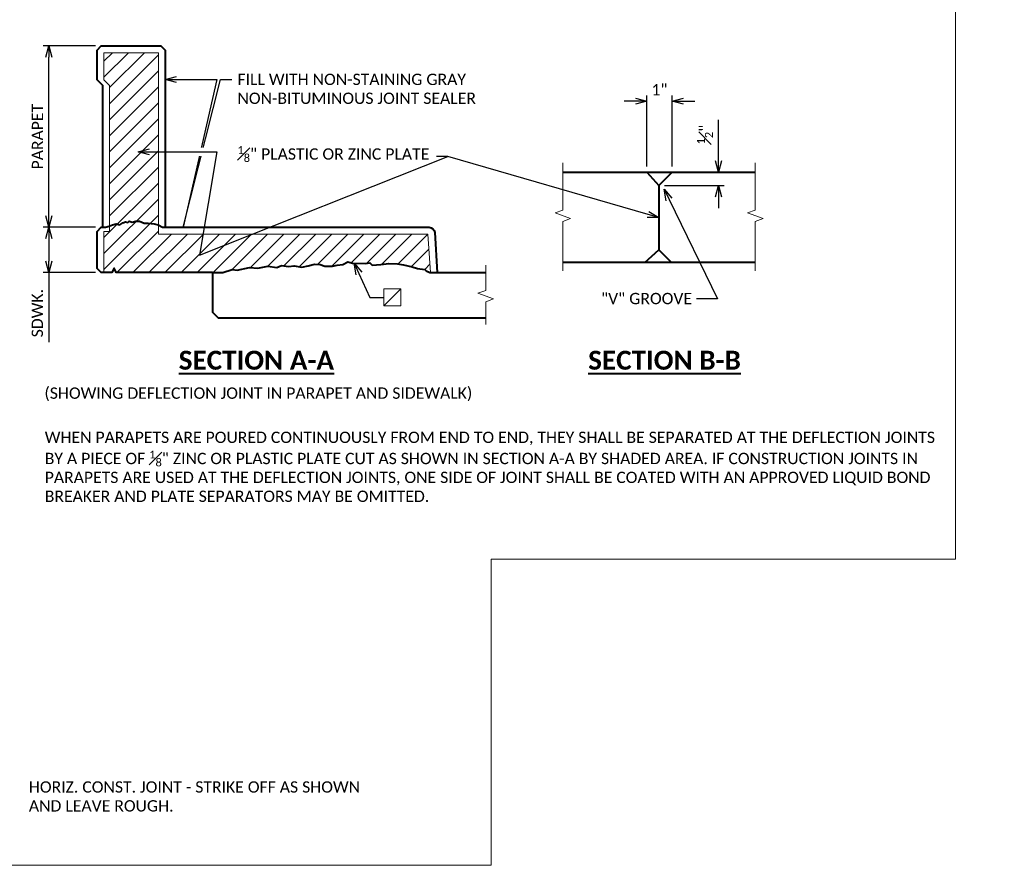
# Model space of a CAD drawing. Extents: x 5346 to 20707, y 13094 to 24070.
# Tile 11 of 14: x 5600 to 5731, y 23818 to 23930. Entities that reach past the tile are written whole.
import ezdxf
from ezdxf import colors
from ezdxf.entities.mleader import LeaderData, LeaderLine
from ezdxf.enums import TextEntityAlignment as Align
from ezdxf.math import Vec2, Vec3

# ---------------------------------------------------------------- set-up
doc = ezdxf.new("R2010")
doc.units = 0
doc.header["$MEASUREMENT"] = 0
for name, color, linetype, lineweight in [('B_ANNO_BREAK', 7, 'Continuous', 18), ('B_ANNO_DIM', 7, 'Continuous', 18), ('B_ANNO_SYMB', 7, 'Continuous', 18), ('B_ANNO_TEXT', 7, 'Continuous', 18), ('B_ANNO_TEXT_TITLE', 7, 'Continuous', 40), ('B_CONC_DECK', 1, 'Continuous', 40), ('B_CONC_PPT', 12, 'Continuous', 40), ('B_CONC_SDWLK', 14, 'Continuous', 40), ('B_DETAIL', 7, 'Continuous', 18)]:
    doc.layers.add(name, color=color, linetype=linetype, lineweight=lineweight)
doc.layers.add('B_ANNO_NOPLOT', color=47, linetype='Continuous', lineweight=18, plot=False)
doc.styles.add('Annotative', font='calibri.ttf', dxfattribs={"height": 0.0625})
doc.styles.get("Standard").update_dxf_attribs({"font": 'calibri.ttf'})
doc.styles.add('Title', font='calibrib.ttf', dxfattribs={"height": 0.125})
doc.dimstyles.new('Annotative', dxfattribs={"dimscale": 0, "dimtxt": 0.0625, "dimasz": 0.0625, "dimexe": 0.03125, "dimexo": 0.03125, "dimgap": 0.03125, "dimtad": 1, "dimdec": 3, "dimzin": 3, "dimdsep": 46, "dimlunit": 4, "dimtxsty": 'Standard', "dimblk": 'OPEN30', "dimcen": 0.03125, "dimaunit": 1, "dimadec": 0, "dimazin": 3, "dimtfac": 0.75, "dimtdec": 3, "dimtofl": 0, "dimtmove": 0, "dimatfit": 3, "dimldrblk": 'OPEN30', "dimfxl": 1, "dimtfill": 1, "dimfrac": 1, "dimtolj": 1, "dimtzin": 0, "dimarcsym": 0})

# ---------------------------------------------------------------- blocks, each defined once
blk = doc.blocks.new('*U99')
at = {"layer": 'B_ANNO_NOPLOT', "flags": 128}
blk.add_lwpolyline([(0, 0), (-1.005828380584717e-07, 252.0000000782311), (323.9276625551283, 252.0000001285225), (323.9276625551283, 238.8551612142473), (377.9999998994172, 238.8551612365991), (377.9999999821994, 40.49960530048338), (316.5707527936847, 40.49960528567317), (316.570752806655, 1.229345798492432e-07)], close=True, dxfattribs=at)
at = {"layer": 'B_ANNO_DIM', "style": 'Annotative'}
for tag, p in [('BAR1', (278.7587079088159, 150.1972677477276)), ('BAR2', (278.7401108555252, 131.0926663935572)), ('SPA1', (290.7475157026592, 121.3030348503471)), ('BAR4', (308.3569797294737, 121.3215534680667)), ('BAR5', (314.3293459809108, 121.3310301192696))]:
    blk.add_attdef(tag, p, '', height=1.5, dxfattribs=at)
blk.add_attdef('BAR3', text='', height=1.5, dxfattribs=at).set_placement((302.7437637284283, 131.0392613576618), align=Align.RIGHT)
blk = doc.blocks.new('AnonymousCell5')
at = {"layer": 'B_ANNO_SYMB'}
blk.add_line((1.125, 1.125), (-1.125, -1.125), dxfattribs=at)
at = {"layer": 'B_ANNO_SYMB', "flags": 128}
blk.add_lwpolyline([(-1.125, -1.125), (1.125, -1.125), (1.125, 1.125), (-1.125, 1.125), (-1.125, -1.125)], dxfattribs=at)
blk = doc.blocks.new('_Open30')
at = {"color": 0, "linetype": 'ByBlock', "lineweight": -2}
for p, q in [((-1, 0.26794919), (0, 0)), ((0, 0), (-1, -0.26794919)), ((0, 0), (-1, 0))]:
    blk.add_line(p, q, dxfattribs=at)
blk = doc.blocks.new('*D19')
at = {"layer": 'B_ANNO_DIM', "color": 0, "lineweight": -2, "transparency": 16777216}
for p, q in [((5610.46983876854, 23902.2169161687), (5603.529662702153, 23902.2169161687)), ((5604.279662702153, 23900.7169161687), (5604.279662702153, 23897.7169161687)), ((5610.46983876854, 23896.2169161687), (5603.529662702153, 23896.2169161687)), ((5604.279662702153, 23896.2169161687), (5604.279662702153, 23887.0069161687))]:
    blk.add_line(p, q, dxfattribs=at)
at = {"layer": 'Defpoints', "color": 0, "transparency": 16777216}
for p in [(5604.279662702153, 23902.2169161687), (5611.21983876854, 23902.2169161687), (5611.21983876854, 23896.2169161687)]:
    blk.add_point(p, dxfattribs=at)
at = {"layer": 'B_ANNO_DIM', "color": 0, "lineweight": -2, "transparency": 16777216, "xscale": 1.5, "yscale": 1.5, "zscale": 1.5}
for p, rotation in [((5604.279662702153, 23902.2169161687), 90), ((5604.279662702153, 23896.2169161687), 270)]:
    blk.add_blockref('_Open30', p, dxfattribs=dict(at, rotation=rotation))
at = {"layer": 'B_ANNO_DIM', "color": 0, "transparency": 16777216, "insert": (5602.761201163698, 23890.86191616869), "char_height": 1.5, "attachment_point": 5, "rotation": 90, "bg_fill": 3, "box_fill_scale": 1.25, "bg_fill_color": 256, "bg_fill_true_color": 13158600, "bg_fill_transparency": 0}
blk.add_mtext('\\A1;SDWK.', dxfattribs=at)
blk = doc.blocks.new('*D20')
at = {"layer": 'B_ANNO_DIM', "color": 0, "lineweight": -2, "transparency": 16777216}
for p, q in [((5610.471338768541, 23926.2169161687), (5603.529662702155, 23926.2169161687)), ((5604.279662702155, 23903.71691616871), (5604.279662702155, 23924.7169161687))]:
    blk.add_line(p, q, dxfattribs=at)
at = {"layer": 'Defpoints', "color": 0, "transparency": 16777216}
for p in [(5604.279662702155, 23926.2169161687), (5611.221338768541, 23926.2169161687), (5604.279662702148, 23902.21691616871)]:
    blk.add_point(p, dxfattribs=at)
at = {"layer": 'B_ANNO_DIM', "color": 0, "lineweight": -2, "transparency": 16777216, "xscale": 1.5, "yscale": 1.5, "zscale": 1.5}
for p, rotation in [((5604.279662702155, 23926.2169161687), 90), ((5604.279662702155, 23902.21691616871), 270)]:
    blk.add_blockref('_Open30', p, dxfattribs=dict(at, rotation=rotation))
at = {"layer": 'B_ANNO_DIM', "color": 0, "transparency": 16777216, "insert": (5602.776201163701, 23914.2169161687), "char_height": 1.5, "attachment_point": 5, "rotation": 90, "bg_fill": 3, "box_fill_scale": 1.25, "bg_fill_color": 256, "bg_fill_true_color": 13158600, "bg_fill_transparency": 0}
blk.add_mtext('\\A1;PARAPET', dxfattribs=at)
blk = doc.blocks.new('*D21')
at = {"layer": 'B_ANNO_DIM', "color": 0, "lineweight": -2, "transparency": 16777216}
for p, q in [((5692.890007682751, 23911.0259161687), (5692.890007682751, 23916.46414693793)), ((5685.744760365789, 23907.7689161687), (5693.640007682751, 23907.7689161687)), ((5692.890007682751, 23906.2689161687), (5692.890007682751, 23904.7689161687))]:
    blk.add_line(p, q, dxfattribs=at)
at = {"layer": 'Defpoints', "color": 0, "transparency": 16777216}
for p in [(5692.890007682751, 23909.5259161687), (5692.890007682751, 23909.5259161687), (5684.994760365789, 23907.7689161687)]:
    blk.add_point(p, dxfattribs=at)
at = {"layer": 'B_ANNO_DIM', "color": 0, "lineweight": -2, "transparency": 16777216, "xscale": 1.5, "yscale": 1.5, "zscale": 1.5}
for p, rotation in [((5692.890007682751, 23909.5259161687), 270), ((5692.890007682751, 23907.7689161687), 90)]:
    blk.add_blockref('_Open30', p, dxfattribs=dict(at, rotation=rotation))
at = {"layer": 'B_ANNO_DIM', "color": 0, "transparency": 16777216, "insert": (5691.083546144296, 23914.49503155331), "char_height": 1.5, "attachment_point": 5, "rotation": 90, "bg_fill": 3, "box_fill_scale": 1.25, "bg_fill_color": 256, "bg_fill_true_color": 13158600, "bg_fill_transparency": 0}
blk.add_mtext('\\A1;{\\H0.7x;\\S1#2;}"', dxfattribs=at)
blk = doc.blocks.new('*D22')
at = {"layer": 'B_ANNO_DIM', "color": 0, "lineweight": -2, "transparency": 16777216}
for p, q in [((5683.386760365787, 23910.27591616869), (5683.386760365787, 23919.67465911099)), ((5686.752760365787, 23910.27591616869), (5686.752760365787, 23919.67465911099)), ((5681.886760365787, 23918.92465911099), (5680.386760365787, 23918.92465911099)), ((5688.252760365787, 23918.92465911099), (5689.752760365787, 23918.92465911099))]:
    blk.add_line(p, q, dxfattribs=at)
at = {"layer": 'Defpoints', "color": 0, "transparency": 16777216}
for p in [(5683.386760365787, 23909.52591616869), (5686.752760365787, 23909.52591616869)]:
    blk.add_point(p, dxfattribs=at)
at = {"layer": 'B_ANNO_DIM', "color": 0, "lineweight": -2, "transparency": 16777216, "xscale": 1.5, "yscale": 1.5, "zscale": 1.5}
blk.add_blockref('_Open30', (5683.386760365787, 23918.92465911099), dxfattribs=at)
at = {"layer": 'B_ANNO_DIM', "color": 0, "lineweight": -2, "transparency": 16777216, "xscale": 1.5, "yscale": 1.5, "zscale": 1.5, "rotation": 180}
blk.add_blockref('_Open30', (5686.752760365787, 23918.92465911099), dxfattribs=at)
at = {"layer": 'B_ANNO_DIM', "color": 0, "transparency": 16777216, "insert": (5685.069760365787, 23920.42638988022), "char_height": 1.5, "attachment_point": 5, "bg_fill": 3, "box_fill_scale": 1.25, "bg_fill_color": 256, "bg_fill_true_color": 13158600, "bg_fill_transparency": 0}
blk.add_mtext('\\A1;1"', dxfattribs=at)
at = {"layer": 'Defpoints', "color": 0, "transparency": 16777216}
blk.add_point((5686.752760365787, 23918.92465911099), dxfattribs=at)
blk = doc.blocks.new('INS_RAILCOMB3T_BASE')
at = {"layer": 'B_DETAIL'}
h = blk.add_hatch(dxfattribs=at)
h.set_pattern_fill('ANSI31', color=256, scale=12)
h.set_pattern_definition([(45, (-5339.641193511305, -23819.18498635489), (-1.060660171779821, 1.060660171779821), [])])
h.paths.add_polyline_path([(272.5324850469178, 107.5345214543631), (265.3150915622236, 107.5345214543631), (265.3150915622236, 103.9345214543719), (266.0650915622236, 103.1845214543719), (266.0650915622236, 84.60898812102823), (266.4680915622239, 84.76152145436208), (266.9540915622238, 84.89652145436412), (267.4390915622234, 84.77952145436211), (267.8270915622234, 85.01352145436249), (268.1760915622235, 85.16852145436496), (268.4860915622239, 85.07152145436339), (268.6800915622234, 85.22752145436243), (269.0500915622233, 85.1295214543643), (269.5340915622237, 85.2655214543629), (270.0390915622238, 85.2655214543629), (270.6400915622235, 84.99352145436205), (271.1840915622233, 84.99352145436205), (271.9800915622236, 84.87752145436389), (272.5324850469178, 84.77011161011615)])
h.paths.add_polyline_path([(308.1950915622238, 83.53452145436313), (272.5324850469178, 83.53452145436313), (272.5324850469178, 84.75047420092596), (272.4840915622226, 84.77952145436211), (271.9800915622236, 84.87752145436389), (271.1840915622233, 84.99352145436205), (270.6400915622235, 84.99352145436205), (270.0390915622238, 85.2655214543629), (269.5340915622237, 85.2655214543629), (269.0500915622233, 85.1295214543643), (268.6800915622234, 85.22752145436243), (268.4860915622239, 85.07152145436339), (268.1760915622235, 85.16852145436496), (267.8270915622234, 85.01352145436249), (267.4390915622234, 84.77952145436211), (266.9540915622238, 84.89652145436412), (266.4680915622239, 84.76152145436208), (266.0650915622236, 84.60898812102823), (266.0650915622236, 83.86054186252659), (265.3150915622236, 83.86054186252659), (265.3150915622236, 78.43452145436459), (266.3710915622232, 78.43452145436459), (266.6650915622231, 79.02852145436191), (266.9620915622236, 78.43452145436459), (279.70305093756, 78.43452145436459), (281.0647028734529, 78.43452145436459), (282.312616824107, 78.85364273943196), (282.9320349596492, 78.74679494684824), (284.5980561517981, 79.13144700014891), (285.6660184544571, 79.04596876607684), (286.990291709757, 79.3024034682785), (288.2077687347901, 79.11007744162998), (288.8271868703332, 79.36651214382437), (289.7242752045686, 79.23829479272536), (290.4932080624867, 79.34514258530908), (291.497092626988, 79.15281655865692), (292.330103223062, 79.34514258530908), (293.1631138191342, 79.53746861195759), (293.9320466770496, 79.51609905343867), (294.5728240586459, 79.29539992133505), (295.5443605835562, 79.29539992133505), (296.1780915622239, 79.42752145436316), (296.9500915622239, 79.5155214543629), (297.5880915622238, 79.87052145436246), (298.2310915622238, 79.69252145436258), (299.8710915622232, 79.64752145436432), (300.4830915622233, 79.71452145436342), (300.8290915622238, 79.42852145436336), (301.9580915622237, 79.50252145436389), (303.0380915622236, 79.65052145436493), (304.1670915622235, 79.60052145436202), (304.9770915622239, 79.47852145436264), (306.1070915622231, 79.207521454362), (306.8190915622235, 78.98652145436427), (307.7760915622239, 78.86352145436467), (307.9730915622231, 78.66752145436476), (308.4627417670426, 78.43452145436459), (308.5138415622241, 78.43452145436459)])
at = {"layer": 'B_ANNO_BREAK', "flags": 128}
for points in [[(326.0445131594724, 78.68519328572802), (326.0445131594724, 85.21254147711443), (327.0754615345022, 85.58777599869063), (325.0135647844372, 86.33824504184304), (326.0445131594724, 86.7134795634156), (326.0445131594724, 92.97780351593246)], [(351.506513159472, 78.68519328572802), (351.506513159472, 85.21254147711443), (352.5374615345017, 85.58777599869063), (350.4755647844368, 86.33824504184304), (351.506513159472, 86.7134795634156), (351.506513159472, 92.97780351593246)], [(315.8450915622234, 71.58828099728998), (315.8450915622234, 74.58131296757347), (316.8760399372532, 74.95654748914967), (314.8141431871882, 75.70701653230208), (315.8450915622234, 76.08225105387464), (315.8450915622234, 79.43851719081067)]]:
    blk.add_lwpolyline(points, dxfattribs=at)
at = {"layer": 'B_ANNO_NOPLOT', "flags": 128}
blk.add_lwpolyline([(0, 0), (-1.005828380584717e-07, 252.0000000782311), (323.9276625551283, 252.0000001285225), (323.9276625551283, 238.8551612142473), (377.9999998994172, 238.8551612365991), (377.9999999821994, 40.49960530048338), (316.5707527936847, 40.49960528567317), (316.570752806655, 1.229345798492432e-07)], close=True, dxfattribs=at)
at = {"layer": 'B_CONC_DECK', "flags": 128}
for points in [[(279.70305093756, 78.43452145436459), (281.0647028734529, 78.43452145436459), (282.312616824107, 78.85364273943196), (282.9320349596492, 78.74679494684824), (284.5980561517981, 79.13144700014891), (285.6660184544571, 79.04596876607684), (286.990291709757, 79.3024034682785), (288.2077687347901, 79.11007744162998), (288.8271868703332, 79.36651214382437), (289.7242752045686, 79.23829479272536), (290.4932080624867, 79.34514258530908), (291.497092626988, 79.15281655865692), (292.330103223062, 79.34514258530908), (293.1631138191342, 79.53746861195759), (293.9320466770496, 79.51609905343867), (294.5728240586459, 79.29539992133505), (295.5443605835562, 79.29539992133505), (296.1780915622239, 79.42752145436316), (296.9500915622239, 79.5155214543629), (297.5880915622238, 79.87052145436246), (298.2310915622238, 79.69252145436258), (299.8710915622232, 79.64752145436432), (300.4830915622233, 79.71452145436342), (300.8290915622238, 79.42852145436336), (301.9580915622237, 79.50252145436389), (303.0380915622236, 79.65052145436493), (304.1670915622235, 79.60052145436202), (304.9770915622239, 79.47852145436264), (306.1070915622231, 79.207521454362), (306.8190915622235, 78.98652145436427), (307.7760915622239, 78.86352145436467), (307.9730915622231, 78.66752145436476), (308.4627417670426, 78.43452145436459), (315.8450915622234, 78.43452145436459)], [(279.70305093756, 78.43452145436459), (279.70305093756, 73.18452145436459), (280.45305093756, 72.43452145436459), (315.8450915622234, 72.43452145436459)]]:
    blk.add_lwpolyline(points, dxfattribs=at)
at = {"layer": 'B_CONC_PPT'}
for p, q in [((326.0445131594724, 91.74352145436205), (351.506513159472, 91.74352145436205)), ((337.1445131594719, 91.74352145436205), (338.7525131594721, 89.98652145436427)), ((338.7525131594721, 89.98652145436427), (340.5105131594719, 91.74352145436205)), ((338.7525131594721, 89.98652145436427), (338.7525131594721, 81.45152145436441)), ((336.890513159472, 79.79052145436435), (338.7525131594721, 81.45152145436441)), ((338.7525131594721, 81.45152145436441), (340.4065131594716, 79.79052145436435)), ((351.506513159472, 79.79052145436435), (326.0445131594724, 79.79052145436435))]:
    blk.add_line(p, q, dxfattribs=at)
at = {"layer": 'B_CONC_PPT', "flags": 128}
blk.add_lwpolyline([(265.1650915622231, 84.43452145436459), (265.1650915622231, 103.1845214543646), (264.4150915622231, 103.9345214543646), (264.4150915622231, 107.8705214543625), (264.9790915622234, 108.4345214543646), (272.8510915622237, 108.4345214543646), (273.4150915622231, 107.8705214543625), (273.4150915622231, 84.43452145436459)], dxfattribs=at)
at = {"layer": 'B_CONC_SDWLK', "flags": 128}
blk.add_lwpolyline([(279.70305093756, 78.43452145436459), (266.9620915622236, 78.43452145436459), (266.6650915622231, 79.02852145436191), (266.3710915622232, 78.43452145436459), (264.9775915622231, 78.43452145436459), (264.4150915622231, 78.98577145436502), (264.4150915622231, 83.86054186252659), (264.9775915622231, 84.43452145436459), (265.1650915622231, 84.43452145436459), (265.5213125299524, 84.43452145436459), (266.0030915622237, 84.5855214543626), (266.4680915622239, 84.76152145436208), (266.9540915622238, 84.89652145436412), (267.4390915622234, 84.77952145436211), (267.8270915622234, 85.01352145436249), (268.1760915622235, 85.16852145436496), (268.4860915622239, 85.07152145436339), (268.6800915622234, 85.22752145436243), (269.0500915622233, 85.1295214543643), (269.5340915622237, 85.2655214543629), (270.0390915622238, 85.2655214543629), (270.6400915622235, 84.99352145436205), (271.1840915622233, 84.99352145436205), (271.9800915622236, 84.87752145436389), (272.4840915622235, 84.77952145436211), (273.0588705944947, 84.43452145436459), (273.4150915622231, 84.43452145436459), (308.3355031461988, 84.43452145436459, -0.396047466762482), (309.084042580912, 83.73130515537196), (309.4150915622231, 78.43452145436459)], format="xyb", dxfattribs=at)
at = {"layer": 'B_DETAIL', "flags": 128}
blk.add_lwpolyline([(265.3150915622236, 78.43452145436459), (265.3150915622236, 83.86054186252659), (266.0650915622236, 83.86054186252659), (266.0650915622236, 103.1845214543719), (265.3150915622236, 103.9345214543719), (265.3150915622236, 107.5345214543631), (272.5324850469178, 107.5345214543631), (272.5324850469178, 83.53452145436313), (308.1950915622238, 83.53452145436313), (308.5138415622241, 78.43452145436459)], dxfattribs=at)
blk.add_blockref('AnonymousCell5', (303.4801439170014, 75.16830500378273))
at = {"layer": 'B_ANNO_DIM', "style": 'Annotative'}
for tag, p in [('SHT', (195.6155375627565, 204.5169053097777)), ('BAR15', (345.6115918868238, 131.0624470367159)), ('SPA3', (173.5596540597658, 121.2896680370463)), ('DIM1', (189.749927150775, 121.3361886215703)), ('BAR12', (20.48248101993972, 59.95043916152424)), ('BAR13', (20.50314153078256, 55.44165593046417)), ('BAR14', (20.50775280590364, 28.90893566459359))]:
    blk.add_attdef(tag, p, '', height=1.5, dxfattribs=at)
at = {"layer": 'B_ANNO_TEXT', "char_height": 1.50000075, "attachment_point": 1, "line_spacing_factor": 0.99999950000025, "style": 'Annotative'}
for s, insert, width in [('(SHOWING DEFLECTION JOINT IN PARAPET AND SIDEWALK)', (257.4539138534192, 63.24137248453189), 59.15743615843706), ('\\A1;WHEN PARAPETS ARE POURED CONTINUOUSLY FROM END TO END, THEY SHALL BE SEPARATED AT THE DEFLECTION JOINTS BY A PIECE OF {\\H0.7x;\\S1#8;}" ZINC OR PLASTIC PLATE CUT AS SHOWN IN SECTION A-A BY SHADED AREA. IF CONSTRUCTION JOINTS IN PARAPETS ARE USED AT THE DEFLECTION JOINTS, ONE SIDE OF JOINT SHALL BE COATED WITH AN APPROVED LIQUID BOND BREAKER AND PLATE SEPARATORS MAY BE OMITTED.', (257.4941353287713, 57.39207706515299), 119.1764890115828), ('HORIZ. CONST. JOINT - STRIKE OFF AS SHOWN\\PAND LEAVE ROUGH.', (255.3929325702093, 11.11865647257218), 48.19836826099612)]:
    blk.add_mtext(s, dxfattribs=dict(at, insert=insert, width=width))
at = {"layer": 'B_ANNO_DIM'}
ml = blk.add_multileader_mtext('Standard', dxfattribs=at)
ml.set_content('FILL WITH NON-STAINING GRAY\\PNON-BITUMINOUS JOINT SEALER', color=256)
ml.set_leader_properties()
ml.set_arrow_properties(name='OPEN30')
ml.build(insert=Vec2(0, 0))
ml.multileader.update_dxf_attribs({"text_right_attachment_type": 3, "dogleg_length": 0.0625, "arrow_head_size": 1.5, "scale": 24})
ctx = ml.context
ctx.base_point, ctx.scale, ctx.char_height, ctx.arrow_head_size, ctx.landing_gap_size, ctx.plane_origin = Vec3(282.2403814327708, 104.0042438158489), 24, 1.5, 1.5, 0.75, Vec3(273.4150915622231, 104.0042438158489)
ctx.right_attachment = 3
notes = []
notes.append((ctx, [(0, (1, 1, 0), (280.7403814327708, 104.0042438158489), (1, 0), 1.5, [(1, [(273.4150915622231, 104.0042438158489), (279.4147754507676, 104.0042438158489), (280.2520915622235, 104.0042438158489), (275.8208630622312, 84.43452145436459)], 0, [])])]))
ctx.mtext.insert, ctx.mtext.flow_direction = Vec3(282.9903814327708, 104.7652053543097), 5
ml = blk.add_multileader_mtext('Standard', dxfattribs=at)
ml.set_content('', color=256)
ml.set_leader_properties()
ml.set_arrow_properties(name='OPEN30')
ml.build(insert=Vec2(0, 0))
ml.multileader.update_dxf_attribs({"text_right_attachment_type": 3, "dogleg_length": 0.0625, "arrow_head_size": 1.5, "scale": 24})
ctx = ml.context
ctx.base_point, ctx.scale, ctx.char_height, ctx.arrow_head_size, ctx.landing_gap_size, ctx.plane_origin = Vec3(302.3551439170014, 75.16830500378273), 24, 1.5, 1.5, 0.75, Vec3(298.4463240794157, 79.68661568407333)
ctx.right_attachment = 3
notes.append((ctx, [(0, (1, 1, 0), (300.8551439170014, 75.16830500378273), (1, 0), 1.5, [(0, [(298.4463240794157, 79.686615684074), (300.4876774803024, 75.16830500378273), (300.6976648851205, 75.16830500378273)], 0, [])])]))
ctx.mtext.insert, ctx.mtext.flow_direction = Vec3(303.1051439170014, 75.91830500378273), 5
for ctx, leaders in notes:
    for number, flags, end, landing, length, lines in leaders:
        leader = LeaderData()
        leader.index, (leader.has_last_leader_line, leader.has_dogleg_vector, leader.attachment_direction) = number, flags
        leader.last_leader_point, leader.dogleg_vector, leader.dogleg_length = Vec3(end), Vec3(landing), length
        for number, points, colour, breaks in lines:
            line = LeaderLine()
            line.index, line.vertices, line.color, line.breaks = number, Vec3.list(points), colors.encode_raw_color(colour), breaks
            leader.lines.append(line)
        ctx.leaders.append(leader)
at = {"layer": 'B_ANNO_TEXT_TITLE', "linetype": 'Continuous', "lineweight": 40, "char_height": 2.499999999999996, "attachment_point": 1, "line_spacing_factor": 0.8, "style": 'Title', "bg_fill": 3, "box_fill_scale": 1.5, "bg_fill_color": 255, "bg_fill_transparency": 0}
for s, insert in [('{\\LSECTION A-A}', (275.2186389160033, 68.09711975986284)), ('{\\LSECTION B-B}', (329.392907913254, 68.09711975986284))]:
    blk.add_mtext(s, dxfattribs=dict(at, insert=insert))
at = {"layer": 'B_ANNO_DIM'}
dim = blk.add_linear_dim(base=(346.6477604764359, 91.7435214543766), p1=(338.7525131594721, 89.98652145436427), p2=(346.6477604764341, 91.74352145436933), angle=90, text='{\\H0.7x;\\S1#2;}"', dimstyle='Annotative', dxfattribs=at)
dim.commit()
dim.dimension.update_dxf_attribs({"geometry": '*D21', "text_midpoint": (344.8412989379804, 96.71263683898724), "insert": (-5346.242247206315, -23817.78239471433)})
dim = blk.add_linear_dim(base=(258.0374154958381, 84.43452145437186), p1=(264.9775915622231, 78.43452145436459), p2=(264.9775915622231, 84.43452145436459), angle=90, text='SDWK.', dimstyle='Annotative', dxfattribs=at)
dim.commit()
dim.dimension.update_dxf_attribs({"geometry": '*D19', "text_midpoint": (258.0374154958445, 73.07952145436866), "dimtype": 128, "insert": (-5346.242247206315, -23817.78239471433)})
blk.add_wipeout([(277.4706214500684, 93.86161100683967), (278.86068000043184, 93.86161100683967), (278.97585123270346, 94.97675104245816), (277.98763996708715, 94.98748450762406)]).dxf.layer = 'B_ANNO_DIM'
dim = blk.add_linear_dim(base=(258.0374154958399, 108.4345214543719), p1=(258.0374154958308, 84.43452145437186), p2=(264.9790915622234, 108.4345214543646), angle=90, text='PARAPET', dimstyle='Annotative', dxfattribs=at)
dim.commit()
dim.dimension.update_dxf_attribs({"geometry": '*D20', "text_midpoint": (256.5339539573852, 96.43452145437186), "insert": (-5346.242247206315, -23817.78239471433)})
dim = blk.add_linear_dim(base=(340.5105131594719, 101.1422643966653), p1=(337.1445131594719, 91.74352145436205), p2=(340.5105131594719, 91.74352145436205), text='1"', dimstyle='Annotative', dxfattribs=at)
dim.commit()
dim.dimension.update_dxf_attribs({"geometry": '*D22', "text_midpoint": (338.8275131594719, 102.6439951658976), "insert": (-5346.242247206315, -23817.78239471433)})
ml = blk.add_multileader_mtext('Standard', dxfattribs=at)
ml.set_content('"V" GROOVE', color=256)
ml.set_leader_properties()
ml.set_arrow_properties(name='OPEN30')
ml.build(insert=Vec2(0, 0))
ml.multileader.update_dxf_attribs({"text_right_attachment_type": 3, "dogleg_length": 0.0625, "arrow_head_size": 1.5, "scale": 24})
ctx = ml.context
ctx.base_point, ctx.scale, ctx.char_height, ctx.arrow_head_size, ctx.landing_gap_size, ctx.plane_origin = Vec3(330.3463978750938, 74.99751128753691), 24, 1.5, 1.5, 0.75, Vec3(339.4306090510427, 89.4769619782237)
ctx.right_attachment = 3
notes = []
notes.append((ctx, [(0, (1, 1, 0), (345.2287055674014, 74.98251128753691), (-1, 0), 1.5, [(0, [(339.4306090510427, 89.4769619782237), (346.5121880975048, 74.98251128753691), (345.6658938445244, 74.98251128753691)], 0, [])])]))
ctx.mtext.insert, ctx.mtext.flow_direction = Vec3(331.0963978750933, 75.75847282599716), 5
for ctx, leaders in notes:
    for number, flags, end, landing, length, lines in leaders:
        leader = LeaderData()
        leader.index, (leader.has_last_leader_line, leader.has_dogleg_vector, leader.attachment_direction) = number, flags
        leader.last_leader_point, leader.dogleg_vector, leader.dogleg_length = Vec3(end), Vec3(landing), length
        for number, points, colour, breaks in lines:
            line = LeaderLine()
            line.index, line.vertices, line.color, line.breaks = number, Vec3.list(points), colors.encode_raw_color(colour), breaks
            leader.lines.append(line)
        ctx.leaders.append(leader)
ml = blk.add_multileader_mtext('Standard', dxfattribs=at)
ml.set_content('\\A1;{\\H0.7x;\\S1#8;}" PLASTIC OR ZINC PLATE', color=256)
ml.set_leader_properties()
ml.set_arrow_properties(name='OPEN30')
ml.build(insert=Vec2(0, 0))
ml.multileader.update_dxf_attribs({"text_right_attachment_type": 3, "dogleg_length": 0.0625, "arrow_head_size": 1.5, "scale": 24})
ctx = ml.context
ctx.base_point, ctx.scale, ctx.char_height, ctx.arrow_head_size, ctx.landing_gap_size, ctx.plane_origin = Vec3(282.2403814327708, 94.42746988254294), 24, 1.5, 1.5, 0.75, Vec3(273.4150915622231, 94.42746988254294)
ctx.right_attachment = 3
notes = []
notes.append((ctx, [(1, (1, 1, 0), (310.8159968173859, 93.7992006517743), (-1, 0), 1.5, [(1, [(269.8746124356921, 94.42746988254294), (279.4147754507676, 94.42746988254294), (280.2520915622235, 94.42746988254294), (277.9722622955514, 80.74703421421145)], 0, []), (2, [(338.7525131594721, 85.71641120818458)], 0, [])])]))
ctx.mtext.insert, ctx.mtext.flow_direction = Vec3(282.9903814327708, 95.18843142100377), 5
for ctx, leaders in notes:
    for number, flags, end, landing, length, lines in leaders:
        leader = LeaderData()
        leader.index, (leader.has_last_leader_line, leader.has_dogleg_vector, leader.attachment_direction) = number, flags
        leader.last_leader_point, leader.dogleg_vector, leader.dogleg_length = Vec3(end), Vec3(landing), length
        for number, points, colour, breaks in lines:
            line = LeaderLine()
            line.index, line.vertices, line.color, line.breaks = number, Vec3.list(points), colors.encode_raw_color(colour), breaks
            leader.lines.append(line)
        ctx.leaders.append(leader)

msp = doc.modelspace()

# ---------------------------------------------------------------- block references
msp.add_blockref('*U99', (5346.242247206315, 23817.78239471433))

# ---------------------------------------------------------------- next in the draw order: block references
msp.add_blockref('INS_RAILCOMB3T_BASE', (5346.242247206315, 23817.78239471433))

doc.saveas('drawing.dxf')
